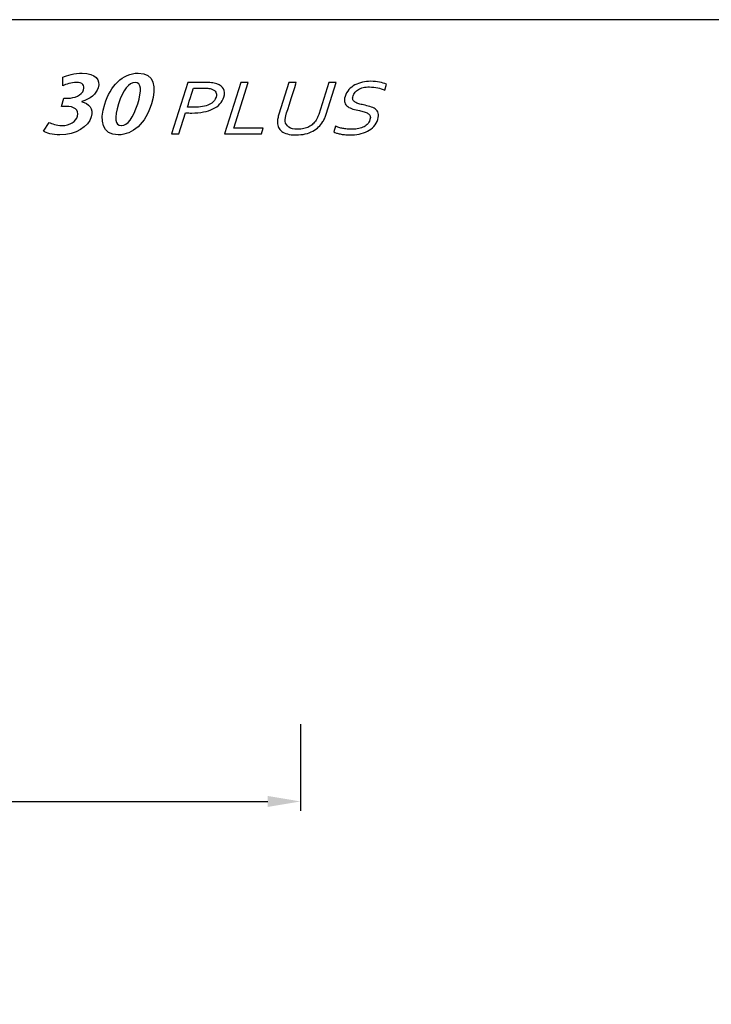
# Model space of a CAD drawing. Header units: inches. Extents: x 15 to 16771, y 14 to 21555.
# Tile 13 of 20: x 16549 to 16623, y 9708 to 9813. Entities that reach past the tile are written whole.
import ezdxf

# ---------------------------------------------------------------- set-up
doc = ezdxf.new("R2010")
doc.units = ezdxf.units.IN
doc.header["$MEASUREMENT"] = 0
doc.layers.add('AM_5', color=3, linetype='Continuous', lineweight=25)
doc.layers.add('Layer 1', color=7, linetype='Continuous')
doc.styles.add('Aktuální-ISO', font='arial.ttf')
doc.styles.get("Standard").update_dxf_attribs({"font": 'arial.ttf'})
doc.dimstyles.new('AM_ISO$0', dxfattribs={"dimtxt": 3.5, "dimasz": 3.5, "dimexe": 1, "dimexo": 1, "dimgap": 1.5, "dimtad": 1, "dimdsep": 46, "dimtxsty": 'Standard', "dimcen": 0, "dimclrd": 256, "dimclre": 256, "dimclrt": 2, "dimadec": 0, "dimazin": 2, "dimtp": 0.1, "dimtm": 0.1, "dimtfac": 0.71, "dimtdec": 3, "dimtmove": 0, "dimatfit": 3, "dimfxl": 1, "dimlwd": -1, "dimlwe": -1, "dimarcsym": 1})

# ---------------------------------------------------------------- blocks, each defined once
blk = doc.blocks.new('*D23')
at = {"layer": 'AM_5', "linetype": 'ByBlock', "transparency": 16777216}
for p, q in [((16496.79, 9736.84), (16496.79, 9728.37)), ((16578.77, 9737.61), (16578.77, 9728.37)), ((16500.29, 9729.37), (16575.27, 9729.37))]:
    blk.add_line(p, q, dxfattribs=at)
at = {"layer": 'AM_5', "transparency": 16777216}
for points in [[(16500.29, 9729.96), (16500.29, 9728.79), (16496.79, 9729.37)], [(16575.27, 9729.96), (16575.27, 9728.79), (16578.77, 9729.37)]]:
    blk.add_solid(points, dxfattribs=at)
at = {"layer": 'Defpoints', "color": 0, "transparency": 16777216}
for p in [(16496.79, 9737.84), (16578.77, 9738.61), (16578.77, 9729.37)]:
    blk.add_point(p, dxfattribs=at)
at = {"layer": 'AM_5', "color": 2, "transparency": 16777216, "insert": (16537.78, 9732.66), "char_height": 3.5, "attachment_point": 5, "style": 'Aktuální-ISO'}
blk.add_mtext('81.98', dxfattribs=at)

msp = doc.modelspace()

# ---------------------------------------------------------------- linework, layer by layer
msp.add_lwpolyline([(16771.081, 9602.739), (16771.081, 9812.739), (16474.081, 9812.739), (16474.081, 9602.739)], close=True)
at = {"layer": 'Layer 1', "color": 253}
for points, knots in [([(16553.419, 9805.702), (16553.755, 9805.855), (16554.321, 9806.049), (16554.836, 9806.049), (16554.836, 9806.049), (16555.529, 9806.049), (16555.772, 9805.719), (16555.631, 9805.269), (16555.631, 9805.269), (16555.436, 9804.651), (16554.595, 9804.372), (16554.011, 9804.372), (16554.011, 9804.372), (16554.011, 9804.372), (16553.535, 9804.372), (16553.535, 9804.372), (16553.535, 9804.372), (16553.535, 9804.372), (16553.259, 9803.495), (16553.259, 9803.495), (16553.259, 9803.495), (16553.259, 9803.495), (16553.764, 9803.495), (16553.764, 9803.495), (16553.764, 9803.495), (16554.567, 9803.495), (16555.194, 9803.158), (16554.968, 9802.442), (16554.968, 9802.442), (16554.804, 9801.919), (16554.209, 9801.447), (16553.308, 9801.447), (16553.308, 9801.447), (16552.733, 9801.447), (16552.19, 9801.641), (16551.961, 9801.793), (16551.961, 9801.793), (16551.961, 9801.793), (16551.337, 9800.849), (16551.337, 9800.849), (16551.337, 9800.849), (16551.647, 9800.638), (16552.304, 9800.461), (16553.097, 9800.461), (16553.097, 9800.461), (16554.84, 9800.461), (16556.111, 9801.321), (16556.445, 9802.383), (16556.445, 9802.383), (16556.719, 9803.251), (16556.206, 9803.824), (16555.424, 9803.984), (16555.424, 9803.984), (16555.424, 9803.984), (16555.429, 9804.001), (16555.429, 9804.001), (16555.429, 9804.001), (16556.334, 9804.262), (16556.972, 9804.811), (16557.18, 9805.473), (16557.18, 9805.473), (16557.447, 9806.319), (16556.92, 9807.035), (16555.483, 9807.035), (16555.483, 9807.035), (16554.681, 9807.035), (16553.849, 9806.816), (16553.394, 9806.597), (16553.394, 9806.597), (16553.394, 9806.597), (16553.419, 9805.702), (16553.419, 9805.702)], [0, 0, 0, 0, 0.0526316, 0.0526316, 0.0526316, 0.0526316, 0.1052632, 0.1052632, 0.1052632, 0.1052632, 0.1578947, 0.1578947, 0.1578947, 0.1578947, 0.2105263, 0.2105263, 0.2105263, 0.2105263, 0.2631579, 0.2631579, 0.2631579, 0.2631579, 0.3157895, 0.3157895, 0.3157895, 0.3157895, 0.3684211, 0.3684211, 0.3684211, 0.3684211, 0.4210526, 0.4210526, 0.4210526, 0.4210526, 0.4736842, 0.4736842, 0.4736842, 0.4736842, 0.5263158, 0.5263158, 0.5263158, 0.5263158, 0.5789474, 0.5789474, 0.5789474, 0.5789474, 0.6315789, 0.6315789, 0.6315789, 0.631579, 0.6842105, 0.6842105, 0.6842105, 0.6842105, 0.7368421, 0.7368421, 0.7368421, 0.7368421, 0.7894737, 0.7894737, 0.7894737, 0.7894737, 0.8421053, 0.8421053, 0.8421053, 0.8421053, 0.8947368, 0.8947368, 0.8947368, 0.8947369, 1, 1, 1, 1]), ([(16559.327, 9800.461), (16560.902, 9800.461), (16562.203, 9801.666), (16562.867, 9803.778), (16562.867, 9803.778), (16563.426, 9805.552), (16563.209, 9807.035), (16561.446, 9807.035), (16561.446, 9807.035), (16559.762, 9807.035), (16558.49, 9805.67), (16557.879, 9803.727), (16557.879, 9803.727), (16557.317, 9801.944), (16557.583, 9800.461), (16559.327, 9800.461)], [0, 0, 0, 0, 0.2, 0.2, 0.2, 0.2, 0.4, 0.4, 0.4, 0.4, 0.6, 0.6, 0.6, 0.6, 1, 1, 1, 1]), ([(16559.647, 9801.447), (16558.994, 9801.447), (16558.877, 9802.241), (16559.353, 9803.752), (16559.353, 9803.752), (16559.831, 9805.272), (16560.482, 9806.049), (16561.116, 9806.049), (16561.116, 9806.049), (16561.809, 9806.049), (16561.848, 9805.196), (16561.393, 9803.752), (16561.393, 9803.752), (16560.923, 9802.258), (16560.331, 9801.447), (16559.657, 9801.447), (16559.657, 9801.447), (16559.657, 9801.447), (16559.647, 9801.447), (16559.647, 9801.447)], [0, 0, 0, 0, 0.1666667, 0.1666667, 0.1666667, 0.1666667, 0.3333333, 0.3333333, 0.3333333, 0.3333333, 0.5, 0.5, 0.5, 0.5, 0.6666667, 0.6666667, 0.6666667, 0.6666667, 1, 1, 1, 1])]:
    msp.add_open_spline(points, degree=3, knots=knots, dxfattribs=at)
at = {"layer": 'Layer 1', "color": 7}
for points, knots in [([(16565.796, 9800.554), (16565.796, 9800.554), (16565.004, 9800.554), (16565.004, 9800.554), (16565.004, 9800.554), (16565.004, 9800.554), (16566.736, 9806.057), (16566.736, 9806.057), (16566.736, 9806.057), (16566.736, 9806.057), (16568.529, 9806.057), (16568.529, 9806.057), (16568.529, 9806.057), (16568.797, 9806.057), (16569.038, 9806.043), (16569.258, 9806.017), (16569.258, 9806.017), (16569.477, 9805.989), (16569.671, 9805.946), (16569.843, 9805.889), (16569.843, 9805.889), (16570.192, 9805.771), (16570.43, 9805.594), (16570.556, 9805.359), (16570.556, 9805.359), (16570.682, 9805.125), (16570.69, 9804.835), (16570.582, 9804.493), (16570.582, 9804.493), (16570.494, 9804.213), (16570.352, 9803.966), (16570.155, 9803.754), (16570.155, 9803.754), (16569.957, 9803.54), (16569.712, 9803.363), (16569.419, 9803.22), (16569.419, 9803.22), (16569.126, 9803.077), (16568.792, 9802.97), (16568.412, 9802.897), (16568.412, 9802.897), (16568.034, 9802.824), (16567.62, 9802.787), (16567.17, 9802.787), (16567.17, 9802.787), (16566.955, 9802.787), (16566.733, 9802.796), (16566.507, 9802.812), (16566.507, 9802.812), (16566.507, 9802.812), (16565.796, 9800.554), (16565.796, 9800.554)], [0, 0, 0, 0, 0.0714286, 0.0714286, 0.0714286, 0.0714286, 0.1428571, 0.1428571, 0.1428571, 0.1428572, 0.2142857, 0.2142857, 0.2142857, 0.2142857, 0.2857143, 0.2857143, 0.2857143, 0.2857143, 0.3571429, 0.3571429, 0.3571429, 0.3571429, 0.4285714, 0.4285714, 0.4285714, 0.4285714, 0.5, 0.5, 0.5, 0.5, 0.5714286, 0.5714286, 0.5714286, 0.5714286, 0.6428571, 0.6428571, 0.6428571, 0.6428572, 0.7142857, 0.7142857, 0.7142857, 0.7142857, 0.7857143, 0.7857143, 0.7857143, 0.7857143, 0.8571429, 0.8571429, 0.8571429, 0.8571429, 1, 1, 1, 1]), ([(16573.178, 9806.057), (16573.178, 9806.057), (16571.636, 9801.161), (16571.636, 9801.161), (16571.636, 9801.161), (16571.636, 9801.161), (16574.794, 9801.161), (16574.794, 9801.161), (16574.794, 9801.161), (16574.794, 9801.161), (16574.603, 9800.554), (16574.603, 9800.554), (16574.603, 9800.554), (16574.603, 9800.554), (16570.653, 9800.554), (16570.653, 9800.554), (16570.653, 9800.554), (16570.653, 9800.554), (16572.386, 9806.057), (16572.386, 9806.057), (16572.386, 9806.057), (16572.386, 9806.057), (16573.178, 9806.057), (16573.178, 9806.057)], [0, 0, 0, 0, 0.1428571, 0.1428571, 0.1428571, 0.1428572, 0.2857143, 0.2857143, 0.2857143, 0.2857143, 0.4285714, 0.4285714, 0.4285714, 0.4285714, 0.5714286, 0.5714286, 0.5714286, 0.5714286, 0.7142857, 0.7142857, 0.7142857, 0.7142857, 1, 1, 1, 1]), ([(16578.471, 9801.051), (16578.705, 9801.051), (16578.923, 9801.075), (16579.119, 9801.121), (16579.119, 9801.121), (16579.315, 9801.168), (16579.494, 9801.234), (16579.656, 9801.318), (16579.656, 9801.318), (16579.819, 9801.403), (16579.963, 9801.505), (16580.091, 9801.624), (16580.091, 9801.624), (16580.218, 9801.743), (16580.329, 9801.876), (16580.423, 9802.022), (16580.423, 9802.022), (16580.484, 9802.111), (16580.537, 9802.213), (16580.585, 9802.324), (16580.585, 9802.324), (16580.634, 9802.435), (16580.674, 9802.541), (16580.706, 9802.645), (16580.706, 9802.645), (16580.706, 9802.645), (16581.781, 9806.057), (16581.781, 9806.057), (16581.781, 9806.057), (16581.781, 9806.057), (16582.573, 9806.057), (16582.573, 9806.057), (16582.573, 9806.057), (16582.573, 9806.057), (16581.504, 9802.661), (16581.504, 9802.661), (16581.504, 9802.661), (16581.463, 9802.531), (16581.413, 9802.398), (16581.352, 9802.258), (16581.352, 9802.258), (16581.293, 9802.119), (16581.226, 9801.988), (16581.152, 9801.867), (16581.152, 9801.867), (16581.027, 9801.665), (16580.877, 9801.477), (16580.699, 9801.304), (16580.699, 9801.304), (16580.522, 9801.131), (16580.315, 9800.982), (16580.079, 9800.856), (16580.079, 9800.856), (16579.842, 9800.729), (16579.575, 9800.631), (16579.277, 9800.559), (16579.277, 9800.559), (16578.979, 9800.488), (16578.644, 9800.453), (16578.273, 9800.453), (16578.273, 9800.453), (16577.918, 9800.453), (16577.618, 9800.485), (16577.369, 9800.551), (16577.369, 9800.551), (16577.123, 9800.617), (16576.922, 9800.708), (16576.767, 9800.825), (16576.767, 9800.825), (16576.612, 9800.941), (16576.497, 9801.079), (16576.426, 9801.241), (16576.426, 9801.241), (16576.354, 9801.401), (16576.313, 9801.575), (16576.305, 9801.765), (16576.305, 9801.765), (16576.3, 9801.901), (16576.312, 9802.048), (16576.34, 9802.204), (16576.34, 9802.204), (16576.367, 9802.36), (16576.406, 9802.513), (16576.452, 9802.661), (16576.452, 9802.661), (16576.452, 9802.661), (16577.521, 9806.057), (16577.521, 9806.057), (16577.521, 9806.057), (16577.521, 9806.057), (16578.314, 9806.057), (16578.314, 9806.057), (16578.314, 9806.057), (16578.314, 9806.057), (16577.239, 9802.645), (16577.239, 9802.645), (16577.239, 9802.645), (16577.201, 9802.523), (16577.171, 9802.395), (16577.152, 9802.266), (16577.152, 9802.266), (16577.132, 9802.135), (16577.128, 9802.017), (16577.139, 9801.911), (16577.139, 9801.911), (16577.167, 9801.644), (16577.289, 9801.434), (16577.504, 9801.281), (16577.504, 9801.281), (16577.718, 9801.128), (16578.04, 9801.051), (16578.471, 9801.051)], [0, 0, 0, 0, 0.0344828, 0.0344828, 0.0344828, 0.0344828, 0.0689655, 0.0689655, 0.0689655, 0.0689655, 0.1034483, 0.1034483, 0.1034483, 0.1034483, 0.137931, 0.137931, 0.137931, 0.137931, 0.1724138, 0.1724138, 0.1724138, 0.1724138, 0.2068966, 0.2068966, 0.2068966, 0.2068966, 0.2413793, 0.2413793, 0.2413793, 0.2413793, 0.2758621, 0.2758621, 0.2758621, 0.2758621, 0.3103448, 0.3103448, 0.3103448, 0.3103448, 0.3448276, 0.3448276, 0.3448276, 0.3448276, 0.3793103, 0.3793103, 0.3793103, 0.3793104, 0.4137931, 0.4137931, 0.4137931, 0.4137931, 0.4482759, 0.4482759, 0.4482759, 0.4482759, 0.4827586, 0.4827586, 0.4827586, 0.4827586, 0.5172414, 0.5172414, 0.5172414, 0.5172414, 0.5517241, 0.5517241, 0.5517241, 0.5517241, 0.5862069, 0.5862069, 0.5862069, 0.5862069, 0.6206897, 0.6206897, 0.6206897, 0.6206897, 0.6551724, 0.6551724, 0.6551724, 0.6551724, 0.6896552, 0.6896552, 0.6896552, 0.6896552, 0.7241379, 0.7241379, 0.7241379, 0.7241379, 0.7586207, 0.7586207, 0.7586207, 0.7586207, 0.7931034, 0.7931034, 0.7931034, 0.7931035, 0.8275862, 0.8275862, 0.8275862, 0.8275862, 0.862069, 0.862069, 0.862069, 0.862069, 0.8965517, 0.8965517, 0.8965517, 0.8965517, 0.9310345, 0.9310345, 0.9310345, 0.9310345, 1, 1, 1, 1]), ([(16584.363, 9804.606), (16584.312, 9804.445), (16584.308, 9804.311), (16584.353, 9804.206), (16584.353, 9804.206), (16584.397, 9804.099), (16584.472, 9804.012), (16584.58, 9803.943), (16584.58, 9803.943), (16584.69, 9803.876), (16584.822, 9803.818), (16584.98, 9803.775), (16584.98, 9803.775), (16585.138, 9803.731), (16585.305, 9803.69), (16585.477, 9803.651), (16585.477, 9803.651), (16585.712, 9803.599), (16585.94, 9803.542), (16586.162, 9803.478), (16586.162, 9803.478), (16586.385, 9803.415), (16586.572, 9803.328), (16586.727, 9803.217), (16586.727, 9803.217), (16586.882, 9803.106), (16586.99, 9802.961), (16587.051, 9802.783), (16587.051, 9802.783), (16587.112, 9802.605), (16587.098, 9802.376), (16587.009, 9802.095), (16587.009, 9802.095), (16586.92, 9801.809), (16586.78, 9801.564), (16586.587, 9801.356), (16586.587, 9801.356), (16586.395, 9801.149), (16586.165, 9800.979), (16585.898, 9800.846), (16585.898, 9800.846), (16585.632, 9800.712), (16585.337, 9800.614), (16585.009, 9800.549), (16585.009, 9800.549), (16584.682, 9800.485), (16584.336, 9800.453), (16583.973, 9800.453), (16583.973, 9800.453), (16583.805, 9800.453), (16583.636, 9800.461), (16583.466, 9800.479), (16583.466, 9800.479), (16583.296, 9800.498), (16583.137, 9800.521), (16582.986, 9800.551), (16582.986, 9800.551), (16582.835, 9800.58), (16582.702, 9800.615), (16582.585, 9800.653), (16582.585, 9800.653), (16582.468, 9800.691), (16582.379, 9800.731), (16582.316, 9800.769), (16582.316, 9800.769), (16582.316, 9800.769), (16582.509, 9801.38), (16582.509, 9801.38), (16582.509, 9801.38), (16582.609, 9801.33), (16582.725, 9801.287), (16582.858, 9801.246), (16582.858, 9801.246), (16582.99, 9801.205), (16583.13, 9801.17), (16583.276, 9801.142), (16583.276, 9801.142), (16583.422, 9801.114), (16583.57, 9801.092), (16583.723, 9801.075), (16583.723, 9801.075), (16583.877, 9801.059), (16584.023, 9801.051), (16584.162, 9801.051), (16584.162, 9801.051), (16584.386, 9801.051), (16584.608, 9801.068), (16584.823, 9801.1), (16584.823, 9801.1), (16585.038, 9801.134), (16585.235, 9801.189), (16585.413, 9801.265), (16585.413, 9801.265), (16585.592, 9801.342), (16585.747, 9801.447), (16585.88, 9801.579), (16585.88, 9801.579), (16586.013, 9801.713), (16586.109, 9801.878), (16586.173, 9802.079), (16586.173, 9802.079), (16586.224, 9802.244), (16586.228, 9802.38), (16586.182, 9802.487), (16586.182, 9802.487), (16586.138, 9802.593), (16586.06, 9802.682), (16585.95, 9802.752), (16585.95, 9802.752), (16585.84, 9802.822), (16585.706, 9802.878), (16585.549, 9802.923), (16585.549, 9802.923), (16585.389, 9802.967), (16585.222, 9803.008), (16585.044, 9803.046), (16585.044, 9803.046), (16584.807, 9803.096), (16584.58, 9803.151), (16584.36, 9803.213), (16584.36, 9803.213), (16584.139, 9803.275), (16583.953, 9803.36), (16583.799, 9803.47), (16583.799, 9803.47), (16583.645, 9803.579), (16583.538, 9803.721), (16583.479, 9803.894), (16583.479, 9803.894), (16583.419, 9804.067), (16583.431, 9804.289), (16583.516, 9804.557), (16583.516, 9804.557), (16583.604, 9804.837), (16583.739, 9805.078), (16583.923, 9805.279), (16583.923, 9805.279), (16584.107, 9805.481), (16584.323, 9805.649), (16584.569, 9805.781), (16584.569, 9805.781), (16584.817, 9805.911), (16585.084, 9806.01), (16585.371, 9806.073), (16585.371, 9806.073), (16585.659, 9806.136), (16585.954, 9806.167), (16586.258, 9806.167), (16586.258, 9806.167), (16586.603, 9806.167), (16586.914, 9806.139), (16587.195, 9806.083), (16587.195, 9806.083), (16587.476, 9806.027), (16587.725, 9805.952), (16587.946, 9805.862), (16587.946, 9805.862), (16587.946, 9805.862), (16587.75, 9805.24), (16587.75, 9805.24), (16587.75, 9805.24), (16587.513, 9805.335), (16587.261, 9805.414), (16586.994, 9805.474), (16586.994, 9805.474), (16586.727, 9805.535), (16586.432, 9805.566), (16586.107, 9805.569), (16586.107, 9805.569), (16585.863, 9805.569), (16585.643, 9805.546), (16585.447, 9805.501), (16585.447, 9805.501), (16585.253, 9805.456), (16585.083, 9805.392), (16584.937, 9805.307), (16584.937, 9805.307), (16584.792, 9805.224), (16584.671, 9805.123), (16584.576, 9805.004), (16584.576, 9805.004), (16584.48, 9804.884), (16584.409, 9804.752), (16584.363, 9804.606)], [0, 0, 0, 0, 0.0212766, 0.0212766, 0.0212766, 0.0212766, 0.0425532, 0.0425532, 0.0425532, 0.0425532, 0.0638298, 0.0638298, 0.0638298, 0.0638298, 0.0851064, 0.0851064, 0.0851064, 0.0851064, 0.106383, 0.106383, 0.106383, 0.106383, 0.1276596, 0.1276596, 0.1276596, 0.1276596, 0.1489362, 0.1489362, 0.1489362, 0.1489362, 0.1702128, 0.1702128, 0.1702128, 0.1702128, 0.1914894, 0.1914894, 0.1914894, 0.1914894, 0.212766, 0.212766, 0.212766, 0.212766, 0.2340426, 0.2340426, 0.2340426, 0.2340426, 0.2553191, 0.2553191, 0.2553191, 0.2553192, 0.2765957, 0.2765957, 0.2765957, 0.2765958, 0.2978723, 0.2978723, 0.2978723, 0.2978724, 0.3191489, 0.3191489, 0.3191489, 0.3191489, 0.3404255, 0.3404255, 0.3404255, 0.3404255, 0.3617021, 0.3617021, 0.3617021, 0.3617021, 0.3829787, 0.3829787, 0.3829787, 0.3829787, 0.4042553, 0.4042553, 0.4042553, 0.4042553, 0.4255319, 0.4255319, 0.4255319, 0.4255319, 0.4468085, 0.4468085, 0.4468085, 0.4468085, 0.4680851, 0.4680851, 0.4680851, 0.4680851, 0.4893617, 0.4893617, 0.4893617, 0.4893617, 0.5106383, 0.5106383, 0.5106383, 0.5106383, 0.5319149, 0.5319149, 0.5319149, 0.5319149, 0.5531915, 0.5531915, 0.5531915, 0.5531915, 0.5744681, 0.5744681, 0.5744681, 0.5744681, 0.5957447, 0.5957447, 0.5957447, 0.5957447, 0.6170213, 0.6170213, 0.6170213, 0.6170213, 0.6382979, 0.6382979, 0.6382979, 0.6382979, 0.6595745, 0.6595745, 0.6595745, 0.6595745, 0.6808511, 0.6808511, 0.6808511, 0.6808511, 0.7021277, 0.7021277, 0.7021277, 0.7021277, 0.7234043, 0.7234043, 0.7234043, 0.7234043, 0.7446809, 0.7446809, 0.7446809, 0.7446809, 0.7659574, 0.7659574, 0.7659574, 0.7659575, 0.787234, 0.787234, 0.787234, 0.7872341, 0.8085106, 0.8085106, 0.8085106, 0.8085106, 0.8297872, 0.8297872, 0.8297872, 0.8297872, 0.8510638, 0.8510638, 0.8510638, 0.8510638, 0.8723404, 0.8723404, 0.8723404, 0.8723404, 0.893617, 0.893617, 0.893617, 0.893617, 0.9148936, 0.9148936, 0.9148936, 0.9148936, 0.9361702, 0.9361702, 0.9361702, 0.9361702, 0.9574468, 0.9574468, 0.9574468, 0.9574468, 1, 1, 1, 1]), ([(16566.701, 9803.426), (16566.803, 9803.417), (16566.913, 9803.408), (16567.026, 9803.402), (16567.026, 9803.402), (16567.14, 9803.397), (16567.248, 9803.394), (16567.352, 9803.394), (16567.352, 9803.394), (16567.722, 9803.394), (16568.045, 9803.419), (16568.322, 9803.469), (16568.322, 9803.469), (16568.598, 9803.518), (16568.834, 9803.589), (16569.027, 9803.683), (16569.027, 9803.683), (16569.222, 9803.779), (16569.377, 9803.894), (16569.494, 9804.029), (16569.494, 9804.029), (16569.611, 9804.165), (16569.696, 9804.32), (16569.75, 9804.493), (16569.75, 9804.493), (16569.817, 9804.706), (16569.812, 9804.882), (16569.734, 9805.019), (16569.734, 9805.019), (16569.657, 9805.156), (16569.518, 9805.26), (16569.319, 9805.331), (16569.319, 9805.331), (16569.194, 9805.375), (16569.044, 9805.406), (16568.87, 9805.424), (16568.87, 9805.424), (16568.695, 9805.442), (16568.488, 9805.451), (16568.251, 9805.451), (16568.251, 9805.451), (16568.251, 9805.451), (16567.338, 9805.451), (16567.338, 9805.451), (16567.338, 9805.451), (16567.338, 9805.451), (16566.701, 9803.426), (16566.701, 9803.426)], [0, 0, 0, 0, 0.0769231, 0.0769231, 0.0769231, 0.0769231, 0.1538462, 0.1538462, 0.1538462, 0.1538462, 0.2307692, 0.2307692, 0.2307692, 0.2307692, 0.3076923, 0.3076923, 0.3076923, 0.3076923, 0.3846154, 0.3846154, 0.3846154, 0.3846154, 0.4615385, 0.4615385, 0.4615385, 0.4615385, 0.5384615, 0.5384615, 0.5384615, 0.5384615, 0.6153846, 0.6153846, 0.6153846, 0.6153846, 0.6923077, 0.6923077, 0.6923077, 0.6923077, 0.7692308, 0.7692308, 0.7692308, 0.7692308, 0.8461538, 0.8461538, 0.8461538, 0.8461539, 1, 1, 1, 1])]:
    msp.add_open_spline(points, degree=3, knots=knots, dxfattribs=at)

# ---------------------------------------------------------------- dimensions: what is measured, and where the dimension line sits
at = {"layer": 'AM_5'}
dim = msp.add_linear_dim(base=(16578.7692, 9729.3738), p1=(16496.7935, 9737.8374), p2=(16578.7692, 9738.6068), dimstyle='AM_ISO$0', override={"dimtxsty": 'Aktuální-ISO'}, dxfattribs=at)
dim.commit()
dim.dimension.update_dxf_attribs({"geometry": '*D23', "text_midpoint": (16537.7814, 9732.6608)})

doc.saveas('drawing.dxf')
